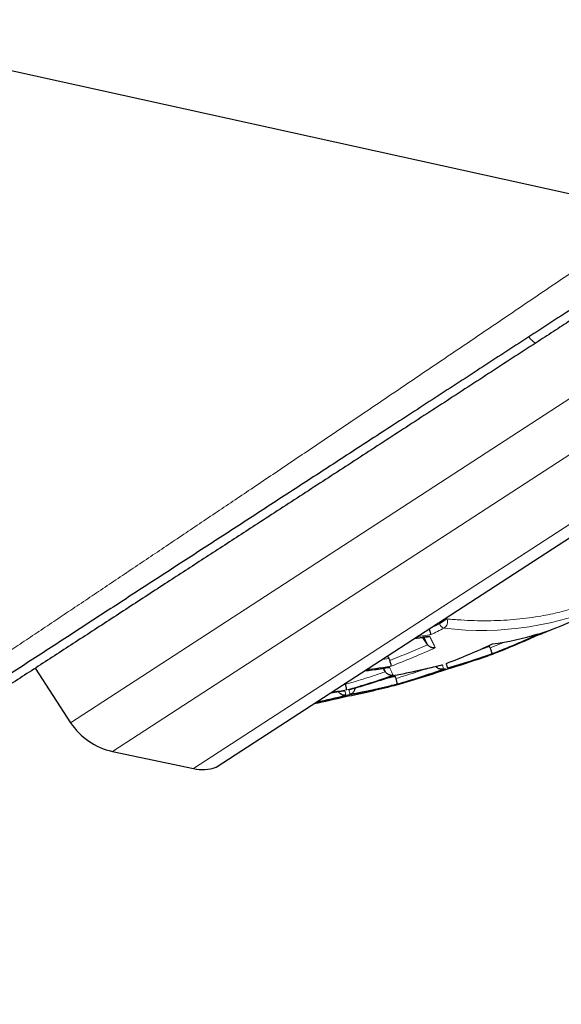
# Model space of a CAD drawing. Header units: millimetres. Extents: x 8 to 549, y 12 to 450.
# Tile 166 of 172: x 521 to 529, y 344 to 359. Entities that reach past the tile are written whole.
import ezdxf

# ---------------------------------------------------------------- set-up
doc = ezdxf.new("R2010")
doc.units = ezdxf.units.MM

msp = doc.modelspace()

# ---------------------------------------------------------------- linework, layer by layer
at = {"color": 252, "linetype": 'Continuous', "lineweight": 0}
for p, q in [((521.824, 348.118), (537.754, 358.473)), ((522.455, 347.685), (536.968, 357.119)), ((523.676, 347.426), (536.798, 355.956)), ((527.493, 349.682), (527.38, 349.609)), ((527.483, 349.699), (527.493, 349.682)), ((527.38, 349.609), (527.228, 349.532)), ((527.369, 349.625), (527.38, 349.609)), ((528.363, 349.333), (528.147, 349.244)), ((528.137, 349.264), (527.947, 349.201)), ((526.621, 349.087), (526.518, 349.072)), ((526.713, 348.814), (526.52, 348.769)), ((525.796, 348.576), (525.732, 348.562)), ((525.863, 348.586), (525.864, 348.579))]:
    msp.add_line(p, q, dxfattribs=at)
at = {"color": 7, "linetype": 'Continuous', "lineweight": 30}
for p, q in [((524.015, 347.445), (537.48, 356.198)), ((526.999, 349.385), (527.199, 349.414)), ((527.199, 349.297), (527.13, 349.404)), ((527.199, 349.297), (527.202, 349.293)), ((528.137, 349.264), (528.127, 349.28)), ((528.147, 349.244), (528.137, 349.264)), ((526.621, 349.087), (526.597, 349.124)), ((528.136, 349.134), (528.194, 349.155)), ((521.29, 348.939), (521.824, 348.118)), ((526.566, 348.885), (526.532, 348.938)), ((527.471, 348.932), (527.47, 348.933)), ((526.568, 348.882), (526.566, 348.885)), ((526.713, 348.814), (526.702, 348.83)), ((525.744, 348.569), (525.93, 348.596)), ((526.704, 348.679), (526.765, 348.696)), ((525.864, 348.579), (525.86, 348.586)), ((526.002, 348.536), (526.001, 348.537)), ((522.455, 347.685), (523.676, 347.426))]:
    msp.add_line(p, q, dxfattribs=at)
at = {"color": 7, "linetype": 'Continuous', "lineweight": 30, "flags": 128}
msp.add_lwpolyline([(488.908, 365.01), (489.538, 364.871), (491.031, 364.542), (497.004, 363.225), (509.761, 360.412), (530.613, 355.812)], dxfattribs=at)
at = {"color": 252, "linetype": 'Continuous', "lineweight": 0}
for centre, radius, start, end in [((528.017, 354.15), 4.642, 262.9878, 294.7318), ((527.392, 349.638), 0.111, 301.5701, 23.8505), ((521.984, 360.233), 12.007, 296.0369, 297.0806), ((527.488, 349.654), 0.117, 202.8995, 251.1329), ((525.261, 362.102), 12.831, 277.8243, 278.8312), ((525.287, 362.119), 12.826, 277.8761, 278.8233), ((523.506, 361.068), 12.792, 291.4093, 294.7874), ((522.268, 360.45), 12.289, 290.918, 294.2628), ((524.134, 360.747), 12.273, 285.9216, 289.2274), ((524.629, 361.696), 12.897, 277.2401, 278.9211), ((524.655, 361.716), 12.901, 277.2403, 278.9208), ((524.361, 361.196), 12.584, 280.7777, 284.0974), ((523.146, 361.06), 12.872, 286.2416, 289.4951), ((522.527, 360.753), 12.624, 285.8905, 289.2132), ((523.986, 361.274), 12.826, 277.8761, 278.8233), ((524.013, 361.291), 12.831, 277.8243, 278.8312), ((525.633, 348.486), 0.34, 7.8004, 19.5098), ((525.697, 348.5), 0.339, 7.7673, 19.4898), ((523.731, 360.832), 12.5, 280.609, 283.9544), ((522.785, 361.098), 12.963, 282.2147, 284.2223)]:
    msp.add_arc(centre, radius, start, end, dxfattribs=at)
at = {"color": 7, "linetype": 'Continuous', "lineweight": 30}
for centre, radius, start, end in [((527.733, 353.171), 3.886, 287.4479, 294.8081), ((524.089, 361.444), 12.921, 291.5034, 292.6759), ((527.612, 353.578), 4.311, 277.576, 286.9588), ((523.872, 360.371), 12.017, 291.1146, 294.3425), ((523.531, 361.082), 12.799, 291.415, 294.7915), ((522.922, 360.758), 12.603, 291.2296, 294.6603), ((523.747, 361.394), 13.02, 286.4432, 289.657), ((523.468, 360.379), 12.138, 285.794, 289.0655), ((523.171, 361.073), 12.88, 286.2528, 289.5041), ((522.553, 360.765), 12.636, 285.9085, 289.2276), ((523.388, 361.446), 13.189, 281.2605, 284.5248), ((526.699, 348.699), 0.0204, 259.649, 283.7965), ((526.76, 348.71), 0.0158, 287.8485, 349.9465), ((523.062, 360.456), 12.292, 281.4131, 283.6512), ((522.809, 361.116), 12.979, 282.0556, 284.2381), ((522.662, 348.663), 1, 213.0247, 258.0247), ((523.81, 348.062), 0.65, 258.0247, 288.3248)]:
    msp.add_arc(centre, radius, start, end, dxfattribs=at)
for points, knots in [([(533.304, 356.748), (533.206, 356.684), (533.01, 356.557), (532.716, 356.366), (532.42, 356.174), (532.124, 355.981), (531.828, 355.789), (531.532, 355.596), (531.235, 355.403), (530.949, 355.217), (530.675, 355.039), (530.411, 354.868), (530.148, 354.697), (529.885, 354.526), (529.622, 354.355), (529.359, 354.184), (529.097, 354.013), (528.923, 353.9), (528.836, 353.844)], [0, 0, 0, 0, 0.066033, 0.132066, 0.198244, 0.264423, 0.330453, 0.396483, 0.462639, 0.528796, 0.587544, 0.646299, 0.705054, 0.7638, 0.822845, 0.881901, 0.940956, 1, 1, 1, 1]), ([(530.932, 355.365), (530.811, 355.286), (530.569, 355.129), (530.207, 354.894), (529.845, 354.658), (529.483, 354.423), (529.121, 354.188), (528.759, 353.952), (528.397, 353.717), (528.036, 353.483), (527.676, 353.249), (527.316, 353.015), (526.958, 352.782), (526.609, 352.555), (526.27, 352.335), (525.941, 352.121), (525.613, 351.907), (525.286, 351.695), (524.961, 351.484), (524.638, 351.274), (524.316, 351.064), (523.996, 350.856), (523.678, 350.65), (523.362, 350.444), (523.048, 350.24), (522.736, 350.037), (522.427, 349.836), (522.119, 349.637), (521.808, 349.434), (521.493, 349.23), (521.175, 349.022), (520.859, 348.818), (520.548, 348.615), (520.247, 348.42), (519.959, 348.232), (519.681, 348.052), (519.408, 347.874), (519.137, 347.698), (518.871, 347.525), (518.608, 347.354), (518.35, 347.186), (518.113, 347.032), (517.896, 346.891), (517.699, 346.763), (517.505, 346.637), (517.314, 346.513), (517.122, 346.388), (516.93, 346.263), (516.737, 346.138), (516.549, 346.016), (516.364, 345.896), (516.187, 345.781), (516.017, 345.67), (515.853, 345.563), (515.694, 345.46), (515.539, 345.359), (515.388, 345.261), (515.242, 345.166), (515.1, 345.074), (514.964, 344.985), (514.832, 344.9), (514.704, 344.816), (514.579, 344.735), (514.458, 344.656), (514.343, 344.582), (514.233, 344.511), (514.132, 344.444), (514.037, 344.383), (513.95, 344.326), (513.869, 344.273), (513.793, 344.224), (513.724, 344.179), (513.661, 344.138), (513.604, 344.102), (513.554, 344.069), (513.509, 344.04), (513.473, 344.016), (513.444, 343.997), (513.421, 343.982), (513.403, 343.971), (513.39, 343.962), (513.382, 343.957), (513.381, 343.956), (513.38, 343.956)], [0, 0, 0, 0, 0.014501, 0.029003, 0.043505, 0.058006, 0.072589, 0.087175, 0.10176, 0.116343, 0.130983, 0.145625, 0.160268, 0.174908, 0.188505, 0.202105, 0.215705, 0.229304, 0.242902, 0.2565, 0.2701, 0.283702, 0.297303, 0.310901, 0.3245, 0.338102, 0.351705, 0.365307, 0.378907, 0.393399, 0.407896, 0.422394, 0.43689, 0.451383, 0.464747, 0.478113, 0.491479, 0.504843, 0.518208, 0.531576, 0.544943, 0.558308, 0.569002, 0.579697, 0.590393, 0.601089, 0.611782, 0.623166, 0.634554, 0.645943, 0.65733, 0.668715, 0.679575, 0.690437, 0.701301, 0.712163, 0.723023, 0.733885, 0.74475, 0.755616, 0.766481, 0.777343, 0.788664, 0.799989, 0.811315, 0.82264, 0.833961, 0.84482, 0.855683, 0.866548, 0.877411, 0.88827, 0.89913, 0.909995, 0.920861, 0.931726, 0.942586, 0.952159, 0.961736, 0.971315, 0.980894, 0.990471, 1, 1, 1, 1]), ([(528.836, 353.844), (528.716, 353.766), (528.477, 353.611), (528.121, 353.379), (527.765, 353.147), (527.411, 352.917), (527.058, 352.688), (526.707, 352.46), (526.357, 352.232), (526.01, 352.006), (525.664, 351.782), (525.32, 351.558), (524.979, 351.337), (524.658, 351.128), (524.357, 350.932), (524.076, 350.75), (523.797, 350.568), (523.519, 350.388), (523.236, 350.204), (522.948, 350.016), (522.654, 349.825), (522.363, 349.636), (522.076, 349.449), (521.791, 349.264), (521.51, 349.082), (521.232, 348.901), (520.958, 348.723), (520.688, 348.547), (520.421, 348.374), (520.159, 348.203), (519.914, 348.044), (519.685, 347.896), (519.473, 347.757), (519.264, 347.622), (519.059, 347.488), (518.858, 347.358), (518.662, 347.231), (518.472, 347.107), (518.285, 346.985), (518.102, 346.866), (517.924, 346.751), (517.75, 346.637), (517.58, 346.527), (517.416, 346.42), (517.256, 346.316), (517.108, 346.22), (516.971, 346.131), (516.844, 346.049), (516.722, 345.969), (516.604, 345.892), (516.49, 345.819), (516.382, 345.748), (516.278, 345.681), (516.181, 345.617), (516.087, 345.557), (515.999, 345.499), (515.914, 345.444), (515.835, 345.393), (515.761, 345.345), (515.691, 345.299), (515.627, 345.258), (515.567, 345.218), (515.511, 345.182), (515.46, 345.149), (515.415, 345.12), (515.376, 345.095), (515.343, 345.073), (515.317, 345.056), (515.296, 345.042), (515.281, 345.032), (515.271, 345.026), (515.267, 345.024), (515.268, 345.024), (515.268, 345.024)], [0, 0, 0, 0, 0.0178473, 0.0356972, 0.053547, 0.0713943, 0.089242, 0.1070924, 0.1249428, 0.1427905, 0.1606391, 0.1784906, 0.196342, 0.2141905, 0.229204, 0.2442204, 0.2592376, 0.2742538, 0.2892672, 0.3055781, 0.3218918, 0.3382053, 0.3545161, 0.3708286, 0.387144, 0.4034594, 0.4197717, 0.4360859, 0.4524035, 0.4687209, 0.4850349, 0.4988978, 0.5127644, 0.5266321, 0.5404982, 0.5543609, 0.568016, 0.5816751, 0.5953354, 0.6089941, 0.6226489, 0.6363073, 0.6499704, 0.6636348, 0.6772973, 0.6909552, 0.702853, 0.7147556, 0.7266606, 0.7385654, 0.7504676, 0.7623651, 0.7739639, 0.7855665, 0.7971702, 0.8087725, 0.820371, 0.8319723, 0.8435778, 0.8551846, 0.8667898, 0.8783908, 0.8905598, 0.9027339, 0.9149097, 0.9270837, 0.9392525, 0.950856, 0.9624644, 0.9740742, 0.9856823, 0.9972857, 1, 1, 1, 1]), ([(527.254, 349.445), (527.254, 349.448), (527.253, 349.452), (527.25, 349.462), (527.247, 349.473), (527.243, 349.485), (527.239, 349.497), (527.234, 349.513), (527.23, 349.525), (527.228, 349.532)], [0, 0, 0, 0, 0.165126, 0.318565, 0.460394, 0.590716, 0.709664, 0.817418, 1, 1, 1, 1]), ([(527.199, 349.414), (527.199, 349.414), (527.202, 349.414), (527.207, 349.415), (527.216, 349.417), (527.224, 349.42), (527.229, 349.422), (527.231, 349.423)], [0, 0, 0, 0, 0.0034027, 0.2458265, 0.5053816, 0.7682773, 1, 1, 1, 1]), ([(528.825, 349.422), (528.825, 349.422), (528.825, 349.422), (528.825, 349.423), (528.825, 349.425), (528.824, 349.427), (528.824, 349.429), (528.824, 349.429)], [0, 0, 0, 0, 0.2355289, 0.4546119, 0.7080069, 0.9462574, 1, 1, 1, 1]), ([(527.318, 349.247), (527.312, 349.246), (527.3, 349.245), (527.285, 349.246), (527.276, 349.247), (527.27, 349.248), (527.265, 349.25), (527.26, 349.251), (527.251, 349.254), (527.239, 349.26), (527.224, 349.27), (527.212, 349.281), (527.205, 349.289), (527.202, 349.293)], [0, 0, 0, 0, 0.157987, 0.294022, 0.342322, 0.38711, 0.42839, 0.466167, 0.500448, 0.638077, 0.766833, 0.887256, 1, 1, 1, 1]), ([(528.176, 349.158), (528.176, 349.159), (528.176, 349.159), (528.175, 349.162), (528.174, 349.167), (528.172, 349.174), (528.169, 349.183), (528.166, 349.192), (528.163, 349.201), (528.159, 349.213), (528.153, 349.227), (528.149, 349.239), (528.147, 349.244)], [0, 0, 0, 0, 0.088686, 0.189094, 0.281268, 0.40407, 0.508517, 0.58879, 0.677362, 0.762529, 0.88433, 1, 1, 1, 1]), ([(526.634, 349.057), (526.633, 349.062), (526.629, 349.073), (526.624, 349.082), (526.621, 349.087)], [0, 0, 0, 0, 0.491752, 1, 1, 1, 1]), ([(526.656, 348.972), (526.656, 348.973), (526.655, 348.977), (526.653, 348.986), (526.651, 348.997), (526.647, 349.012), (526.641, 349.032), (526.636, 349.049), (526.634, 349.057)], [0, 0, 0, 0, 0.164866, 0.318115, 0.459834, 0.590136, 0.816553, 1, 1, 1, 1]), ([(527.503, 348.942), (527.564, 348.96), (527.702, 349), (527.91, 349.066), (528.056, 349.116), (528.127, 349.14)], [0, 0, 0, 0, 0.291763, 0.656667, 1, 1, 1, 1]), ([(528.127, 349.133), (528.121, 349.131), (528.109, 349.128), (528.096, 349.127), (528.089, 349.127), (528.088, 349.127)], [0, 0, 0, 0, 0.491594, 0.915512, 1, 1, 1, 1]), ([(528.136, 349.134), (528.136, 349.134), (528.133, 349.132), (528.13, 349.133), (528.127, 349.133)], [0, 0, 0, 0, 0.097011, 1, 1, 1, 1]), ([(528.194, 349.155), (528.196, 349.156), (528.2, 349.158), (528.203, 349.164), (528.204, 349.167)], [0, 0, 0, 0, 0.469888, 1, 1, 1, 1]), ([(526.251, 348.899), (526.29, 348.904), (526.408, 348.918), (526.524, 348.936), (526.602, 348.948)], [0, 0, 0, 0, 0.330133, 1, 1, 1, 1]), ([(526.602, 348.948), (526.605, 348.949), (526.614, 348.949), (526.623, 348.952), (526.629, 348.954)], [0, 0, 0, 0, 0.316662, 1, 1, 1, 1]), ([(526.714, 348.834), (526.789, 348.848), (526.945, 348.879), (527.175, 348.93), (527.328, 348.967), (527.403, 348.985)], [0, 0, 0, 0, 0.32549, 0.674269, 1, 1, 1, 1]), ([(527.441, 348.926), (527.435, 348.924), (527.423, 348.922), (527.409, 348.922), (527.399, 348.923), (527.394, 348.924), (527.389, 348.925), (527.384, 348.926), (527.375, 348.929), (527.363, 348.935), (527.349, 348.945), (527.337, 348.956), (527.331, 348.964), (527.328, 348.968)], [0, 0, 0, 0, 0.160725, 0.299247, 0.348474, 0.394149, 0.436277, 0.474862, 0.509913, 0.649883, 0.781031, 0.903966, 1, 1, 1, 1]), ([(527.403, 348.986), (527.404, 348.986), (527.412, 348.986), (527.42, 348.989), (527.426, 348.991)], [0, 0, 0, 0, 0.19965, 1, 1, 1, 1]), ([(527.433, 348.907), (527.433, 348.907), (527.433, 348.907), (527.433, 348.908), (527.433, 348.91), (527.433, 348.913), (527.432, 348.916), (527.431, 348.918)], [0, 0, 0, 0, 0.20209, 0.347125, 0.566827, 0.778909, 1, 1, 1, 1]), ([(527.501, 348.945), (527.5, 348.95), (527.498, 348.962), (527.493, 348.984), (527.488, 349.001), (527.486, 349.01)], [0, 0, 0, 0, 0.333546, 0.666884, 1, 1, 1, 1]), ([(526.681, 348.833), (526.675, 348.832), (526.663, 348.83), (526.649, 348.832), (526.639, 348.833), (526.634, 348.835), (526.629, 348.836), (526.624, 348.838), (526.616, 348.841), (526.604, 348.847), (526.59, 348.857), (526.578, 348.868), (526.571, 348.877), (526.568, 348.882)], [0, 0, 0, 0, 0.157948, 0.293971, 0.342273, 0.387067, 0.428357, 0.466149, 0.500448, 0.638071, 0.766825, 0.88725, 1, 1, 1, 1]), ([(526.726, 348.785), (526.724, 348.79), (526.721, 348.8), (526.716, 348.809), (526.713, 348.814)], [0, 0, 0, 0, 0.491847, 1, 1, 1, 1]), ([(526.714, 348.834), (526.714, 348.833), (526.714, 348.832), (526.714, 348.834), (526.714, 348.834)], [0, 0, 0, 0, 0.884252, 1, 1, 1, 1]), ([(526.746, 348.701), (526.746, 348.702), (526.746, 348.702), (526.746, 348.704), (526.745, 348.706), (526.745, 348.711), (526.743, 348.719), (526.74, 348.731), (526.737, 348.744), (526.733, 348.758), (526.73, 348.772), (526.727, 348.781), (526.726, 348.785)], [0, 0, 0, 0, 0.070282, 0.132981, 0.211964, 0.288204, 0.432393, 0.565922, 0.689056, 0.802134, 0.905593, 1, 1, 1, 1]), ([(525.93, 348.596), (525.932, 348.596), (525.94, 348.596), (525.947, 348.598), (525.953, 348.6)], [0, 0, 0, 0, 0.199647, 1, 1, 1, 1]), ([(525.966, 348.696), (525.965, 348.701), (525.964, 348.706), (525.962, 348.711), (525.962, 348.711)], [0, 0, 0, 0, 0.963374, 1, 1, 1, 1]), ([(525.983, 348.612), (525.983, 348.613), (525.983, 348.614), (525.982, 348.618), (525.981, 348.624), (525.98, 348.633), (525.978, 348.645), (525.975, 348.657), (525.972, 348.67), (525.969, 348.683), (525.967, 348.692), (525.966, 348.696)], [0, 0, 0, 0, 0.087219, 0.193975, 0.295824, 0.439383, 0.572146, 0.694304, 0.806101, 0.907859, 1, 1, 1, 1]), ([(526.001, 348.537), (526.077, 348.551), (526.234, 348.582), (526.466, 348.632), (526.62, 348.669), (526.695, 348.688)], [0, 0, 0, 0, 0.326885, 0.673431, 1, 1, 1, 1]), ([(526.033, 348.546), (526.036, 348.547), (526.042, 348.549), (526.05, 348.552), (526.057, 348.556), (526.063, 348.56), (526.074, 348.567), (526.087, 348.58), (526.1, 348.6), (526.108, 348.621), (526.109, 348.635), (526.11, 348.641)], [0, 0, 0, 0, 0.0810774, 0.1527101, 0.2148962, 0.2676353, 0.3299915, 0.5192424, 0.6951129, 0.8585804, 1, 1, 1, 1]), ([(526.695, 348.679), (526.689, 348.677), (526.678, 348.675), (526.663, 348.675), (526.654, 348.677), (526.652, 348.677)], [0, 0, 0, 0, 0.427649, 0.811007, 1, 1, 1, 1]), ([(525.97, 348.532), (525.963, 348.531), (525.951, 348.53), (525.934, 348.532), (525.917, 348.537), (525.899, 348.545), (525.88, 348.558), (525.869, 348.572), (525.864, 348.579)], [0, 0, 0, 0, 0.16596, 0.319993, 0.462185, 0.592646, 0.818478, 1, 1, 1, 1]), ([(525.963, 348.511), (525.963, 348.511), (525.963, 348.511), (525.963, 348.512), (525.963, 348.513), (525.963, 348.517), (525.963, 348.521), (525.962, 348.526), (525.962, 348.526)], [0, 0, 0, 0, 0.172132, 0.309671, 0.450714, 0.628089, 0.964369, 1, 1, 1, 1])]:
    msp.add_open_spline(points, degree=3, knots=knots, dxfattribs=at)
at = {"color": 252, "linetype": 'Continuous', "lineweight": 0}
for points, knots in [([(512.924, 343.873), (512.925, 343.874), (512.926, 343.874), (512.933, 343.879), (512.944, 343.887), (512.961, 343.897), (512.981, 343.911), (513.005, 343.927), (513.029, 343.943), (513.054, 343.96), (513.082, 343.978), (513.111, 343.998), (513.143, 344.019), (513.178, 344.042), (513.215, 344.066), (513.259, 344.096), (513.313, 344.132), (513.378, 344.175), (513.447, 344.221), (513.522, 344.271), (513.601, 344.323), (513.683, 344.378), (513.767, 344.434), (513.854, 344.492), (513.944, 344.552), (514.039, 344.615), (514.137, 344.681), (514.239, 344.748), (514.345, 344.819), (514.453, 344.891), (514.566, 344.966), (514.682, 345.043), (514.801, 345.123), (514.925, 345.206), (515.055, 345.292), (515.19, 345.382), (515.328, 345.474), (515.47, 345.569), (515.615, 345.665), (515.76, 345.762), (515.905, 345.858), (516.049, 345.954), (516.196, 346.052), (516.345, 346.152), (516.497, 346.253), (516.652, 346.356), (516.808, 346.46), (516.967, 346.566), (517.155, 346.692), (517.373, 346.837), (517.624, 347.005), (517.879, 347.175), (518.138, 347.348), (518.402, 347.524), (518.644, 347.686), (518.864, 347.833), (519.059, 347.963), (519.257, 348.095), (519.456, 348.229), (519.658, 348.363), (519.873, 348.507), (520.103, 348.661), (520.347, 348.824), (520.593, 348.989), (520.842, 349.156), (521.093, 349.324), (521.346, 349.493), (521.6, 349.664), (521.857, 349.835), (522.115, 350.008), (522.374, 350.183), (522.636, 350.358), (522.899, 350.535), (523.163, 350.712), (523.429, 350.891), (523.696, 351.07), (523.965, 351.251), (524.235, 351.432), (524.512, 351.619), (524.798, 351.811), (525.091, 352.009), (525.385, 352.207), (525.681, 352.406), (525.978, 352.606), (526.281, 352.811), (526.59, 353.02), (526.905, 353.233), (527.221, 353.447), (527.539, 353.661), (527.857, 353.877), (528.172, 354.09), (528.485, 354.302), (528.794, 354.512), (529.104, 354.722), (529.414, 354.933), (529.725, 355.144), (530.037, 355.356), (530.349, 355.568), (530.558, 355.71), (530.662, 355.781)], [0, 0, 0, 0, 0.009038, 0.018121, 0.027203, 0.036318, 0.045433, 0.054548, 0.061429, 0.068311, 0.075199, 0.082087, 0.088846, 0.095605, 0.102369, 0.109133, 0.118747, 0.128362, 0.137976, 0.147625, 0.157275, 0.166925, 0.175979, 0.185034, 0.194088, 0.203169, 0.21225, 0.221331, 0.230384, 0.239439, 0.248493, 0.257571, 0.266649, 0.275727, 0.285191, 0.294657, 0.304122, 0.313611, 0.323101, 0.33259, 0.341465, 0.350341, 0.359216, 0.368109, 0.377002, 0.385894, 0.394769, 0.403645, 0.412519, 0.425855, 0.439191, 0.452503, 0.465815, 0.479148, 0.49248, 0.502002, 0.511524, 0.521045, 0.530582, 0.540119, 0.549655, 0.560911, 0.572167, 0.583422, 0.5947, 0.605978, 0.617255, 0.62851, 0.639766, 0.651021, 0.662295, 0.67357, 0.684845, 0.6961, 0.707355, 0.71861, 0.729882, 0.741155, 0.752427, 0.764507, 0.776587, 0.788667, 0.800767, 0.812867, 0.824967, 0.83769, 0.850412, 0.863135, 0.875879, 0.888625, 0.901369, 0.913676, 0.925984, 0.938299, 0.950615, 0.962957, 0.975299, 0.987649, 1, 1, 1, 1]), ([(528.836, 353.844), (528.833, 353.843), (528.828, 353.841), (528.814, 353.847), (528.798, 353.858), (528.778, 353.876), (528.755, 353.899), (528.738, 353.919), (528.728, 353.931), (528.727, 353.932)], [0, 0, 0, 0, 0.163641, 0.327281, 0.490922, 0.654563, 0.818204, 0.981844, 1, 1, 1, 1]), ([(531.157, 350.971), (531.126, 350.936), (531.055, 350.855), (530.937, 350.737), (530.805, 350.615), (530.667, 350.5), (530.525, 350.392), (530.378, 350.291), (530.226, 350.198), (530.07, 350.111), (529.91, 350.033), (529.745, 349.961), (529.588, 349.902), (529.44, 349.853), (529.301, 349.812), (529.16, 349.776), (529.017, 349.745), (528.86, 349.716), (528.687, 349.691), (528.496, 349.671), (528.303, 349.658), (528.106, 349.653), (527.905, 349.655), (527.701, 349.664), (527.563, 349.676), (527.493, 349.682)], [0, 0, 0, 0, 0.035574, 0.081935, 0.128291, 0.174666, 0.221086, 0.267575, 0.313991, 0.360331, 0.406618, 0.452877, 0.499132, 0.535488, 0.571869, 0.608287, 0.644623, 0.680483, 0.72616, 0.771787, 0.817388, 0.862987, 0.908606, 0.954269, 1, 1, 1, 1]), ([(527.146, 349.406), (527.152, 349.394), (527.171, 349.355), (527.188, 349.321), (527.199, 349.297)], [0, 0, 0, 0, 0.316329, 1, 1, 1, 1]), ([(527.231, 349.423), (527.242, 349.402), (527.263, 349.36), (527.292, 349.301), (527.31, 349.265), (527.318, 349.247)], [0, 0, 0, 0, 0.332975, 0.666313, 1, 1, 1, 1]), ([(526.544, 348.94), (526.546, 348.937), (526.555, 348.915), (526.562, 348.897), (526.568, 348.882)], [0, 0, 0, 0, 0.1430346, 1, 1, 1, 1]), ([(526.629, 348.954), (526.636, 348.939), (526.649, 348.909), (526.666, 348.869), (526.676, 348.845), (526.681, 348.833)], [0, 0, 0, 0, 0.333034, 0.666371, 1, 1, 1, 1]), ([(527.201, 348.937), (527.143, 348.917), (526.985, 348.863), (526.826, 348.815), (526.726, 348.785)], [0, 0, 0, 0, 0.372641, 1, 1, 1, 1]), ([(527.426, 348.991), (527.429, 348.982), (527.434, 348.965), (527.439, 348.943), (527.44, 348.931), (527.441, 348.926)], [0, 0, 0, 0, 0.3331143, 0.6664526, 1, 1, 1, 1])]:
    msp.add_open_spline(points, degree=3, knots=knots, dxfattribs=at)
for points in [[(527.202, 349.293), (527.108, 349.252), (526.921, 349.17), (526.73, 349.095), (526.634, 349.057)], [(526.566, 348.885), (526.467, 348.852), (526.268, 348.785), (526.067, 348.726), (525.966, 348.696)]]:
    msp.add_open_spline(points, degree=3, dxfattribs=at)

doc.saveas('drawing.dxf')
